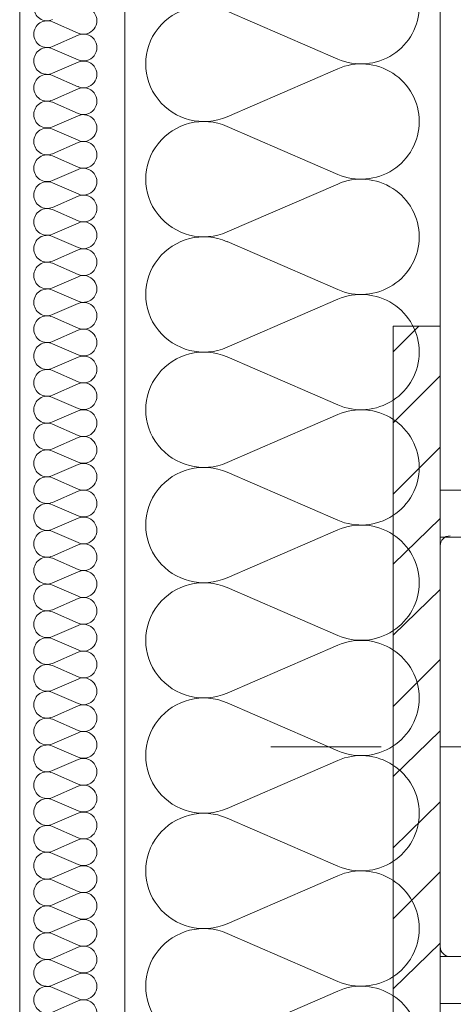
# Model space of a CAD drawing. Header units: millimetres. Extents: x 204754 to 499005, y -178579 to -103222.
# Tile 32 of 178: x 219134 to 219340, y -125476 to -125007. Entities that reach past the tile are written whole.
import ezdxf

# ---------------------------------------------------------------- set-up
doc = ezdxf.new("R2010")
doc.units = ezdxf.units.MM
doc.header["$MEASUREMENT"] = 0
doc.layers.get('0').update_dxf_attribs({"color": 252, "lineweight": 5})
for name, color, linetype, lineweight in [('Nowe_320-W Umeblowanie_Nr_pióra__103', 252, 'Continuous', 5), ('Nowe_320-W Umeblowanie_Nr_pióra__181', 252, 'Continuous', 5), ('Nowe_820-G Rysunki Obrazki_Nr_pióra__1', 252, 'Continuous', 5), ('Nowe_820-G Rysunki Obrazki_Nr_pióra__161', 252, 'Continuous', 5), ('Nowe_820-G Rysunki Obrazki_Nr_pióra__27', 252, 'Continuous', 5)]:
    doc.layers.add(name, color=color, linetype=linetype, lineweight=lineweight)

# ---------------------------------------------------------------- blocks, each defined once
blk = doc.blocks.new('podkład 20251118')
at = {"layer": 'Nowe_320-W Umeblowanie_Nr_pióra__103', "color": 252, "linetype": 'Continuous', "lineweight": 5}
for p, q in [((219232.27, -125003.07), (219284.79, -125025.89)), ((219284.79, -125030.49), (219232.27, -125053.31)), ((219232.27, -125057.92), (219284.79, -125080.74)), ((219284.79, -125085.35), (219232.27, -125108.16)), ((219232.27, -125112.77), (219284.79, -125135.59)), ((219284.79, -125140.2), (219232.27, -125163.02)), ((219232.27, -125167.63), (219284.79, -125190.44)), ((219284.79, -125195.05), (219232.27, -125217.87)), ((219232.27, -125222.48), (219284.79, -125245.3)), ((219284.79, -125249.9), (219232.27, -125272.72)), ((219232.27, -125277.33), (219284.79, -125300.15)), ((219284.79, -125304.76), (219232.27, -125327.57)), ((219232.27, -125332.18), (219284.79, -125355)), ((219284.79, -125359.61), (219232.27, -125382.43)), ((219232.27, -125387.03), (219284.79, -125409.85)), ((219284.79, -125414.46), (219232.27, -125437.28)), ((219232.27, -125441.89), (219284.79, -125464.7)), ((219284.79, -125469.31), (219232.27, -125492.13))]:
    blk.add_line(p, q, dxfattribs=at)
at = {"layer": 'Nowe_320-W Umeblowanie_Nr_pióra__103', "color": 252, "linetype": 'Continuous', "lineweight": 5, "extrusion": (0, 0, -1)}
for centre, major_axis, start_param, end_param in [((219221.17, -125028.19), (-27.65, 0), 4.299595, 8.266775), ((219295.88, -125000.77), (27.65, 0), 0, 1.98359), ((219295.88, -125055.62), (27.65, 0), 4.299596, 6.283185), ((219221.17, -125083.04), (27.65, 0), 1.158002, 5.125182), ((219295.88, -125055.62), (27.65, 0), 0, 1.98359), ((219295.88, -125110.47), (-27.65, 0), 1.158003, 3.141593), ((219221.17, -125137.9), (-27.65, 0), 4.299595, 8.266775), ((219295.88, -125110.47), (27.65, 0), 0, 1.98359), ((219295.88, -125165.32), (-27.65, 0), 1.158003, 3.141593), ((219221.17, -125192.75), (-27.65, 0), 4.299595, 8.266775), ((219295.88, -125165.32), (27.65, 0), 0, 1.98359), ((219295.88, -125220.17), (27.65, 0), 4.299596, 6.283185), ((219221.17, -125247.6), (-27.65, 0), 4.299595, 8.266775), ((219295.88, -125220.17), (27.65, 0), 0, 1.98359), ((219295.88, -125275.02), (27.65, 0), 4.299596, 6.283185), ((219221.17, -125302.45), (27.65, 0), 1.158002, 5.125182), ((219295.88, -125275.03), (27.65, 0), 0, 1.98359), ((219295.88, -125329.88), (-27.65, 0), 1.158003, 3.141593), ((219221.17, -125357.3), (-27.65, 0), 4.299595, 8.266775), ((219295.88, -125329.88), (27.65, 0), 0, 1.98359), ((219295.88, -125384.73), (-27.65, 0), 1.158003, 3.141593), ((219221.17, -125412.16), (-27.65, 0), 4.299595, 8.266775), ((219295.88, -125384.73), (27.65, 0), 0, 1.98359), ((219295.88, -125439.58), (27.65, 0), 4.299596, 6.283185), ((219221.17, -125467.01), (-27.65, 0), 4.299595, 8.266775), ((219295.88, -125439.58), (27.65, 0), 0, 1.98359), ((219295.88, -125494.43), (27.65, 0), 4.299596, 6.283185)]:
    blk.add_ellipse(centre, major_axis=major_axis, ratio=0.991967, start_param=start_param, end_param=end_param, dxfattribs=at)
at = {"layer": 'Nowe_320-W Umeblowanie_Nr_pióra__181', "color": 252, "linetype": 'Continuous', "lineweight": 5}
for p, q in [((219161.32, -125013.5), (219149.2, -125008.19)), ((219149.2, -125019.88), (219161.32, -125014.57)), ((219161.32, -125026.26), (219149.2, -125020.96)), ((219149.2, -125032.65), (219161.32, -125027.34)), ((219161.32, -125039.03), (219149.2, -125033.72)), ((219149.2, -125045.41), (219161.32, -125040.1)), ((219161.32, -125051.79), (219149.2, -125046.48)), ((219149.2, -125058.17), (219161.32, -125052.86)), ((219161.32, -125064.55), (219149.2, -125059.24)), ((219149.2, -125070.93), (219161.32, -125065.62)), ((219161.32, -125077.31), (219149.2, -125072)), ((219149.2, -125083.69), (219161.32, -125078.38)), ((219161.32, -125090.07), (219149.2, -125084.77)), ((219149.2, -125096.46), (219161.32, -125091.15)), ((219161.32, -125102.84), (219149.2, -125097.53)), ((219149.2, -125109.22), (219161.32, -125103.91)), ((219161.32, -125115.6), (219149.2, -125110.29)), ((219149.2, -125121.98), (219161.32, -125116.67)), ((219161.32, -125128.36), (219149.2, -125123.05)), ((219149.2, -125134.74), (219161.32, -125129.43)), ((219161.32, -125141.12), (219149.2, -125135.81)), ((219149.2, -125147.5), (219161.32, -125142.2)), ((219161.32, -125153.89), (219149.2, -125148.58)), ((219149.2, -125160.27), (219161.32, -125154.96)), ((219161.32, -125166.65), (219149.2, -125161.34)), ((219149.2, -125173.03), (219161.32, -125167.72)), ((219161.32, -125179.41), (219149.2, -125174.1)), ((219149.2, -125185.79), (219161.32, -125180.48)), ((219161.32, -125192.17), (219149.2, -125186.86)), ((219149.2, -125198.55), (219161.32, -125193.24)), ((219161.32, -125204.93), (219149.2, -125199.62)), ((219149.2, -125211.31), (219161.32, -125206.01)), ((219161.32, -125217.7), (219149.2, -125212.39)), ((219149.2, -125224.08), (219161.32, -125218.77)), ((219161.32, -125230.46), (219149.2, -125225.15)), ((219149.2, -125236.84), (219161.32, -125231.53)), ((219161.32, -125243.22), (219149.2, -125237.91)), ((219149.2, -125249.6), (219161.32, -125244.29)), ((219161.32, -125255.98), (219149.2, -125250.67)), ((219149.2, -125262.36), (219161.32, -125257.05)), ((219161.32, -125268.74), (219149.2, -125263.43)), ((219149.2, -125275.13), (219161.32, -125269.82)), ((219161.32, -125281.51), (219149.2, -125276.2)), ((219149.2, -125287.89), (219161.32, -125282.58)), ((219161.32, -125294.27), (219149.2, -125288.96)), ((219149.2, -125300.65), (219161.32, -125295.34)), ((219161.32, -125307.03), (219149.2, -125301.72)), ((219149.2, -125313.41), (219161.32, -125308.1)), ((219161.32, -125319.79), (219149.2, -125314.48)), ((219149.2, -125326.17), (219161.32, -125320.86)), ((219161.32, -125332.55), (219149.2, -125327.25)), ((219149.2, -125338.94), (219161.32, -125333.63)), ((219161.32, -125345.32), (219149.2, -125340.01)), ((219149.2, -125351.7), (219161.32, -125346.39)), ((219161.32, -125358.08), (219149.2, -125352.77)), ((219149.2, -125364.46), (219161.32, -125359.15)), ((219161.32, -125370.84), (219149.2, -125365.53)), ((219149.2, -125377.22), (219161.32, -125371.91)), ((219161.32, -125383.6), (219149.2, -125378.29)), ((219149.2, -125389.98), (219161.32, -125384.67)), ((219161.32, -125396.36), (219149.2, -125391.06)), ((219149.2, -125402.75), (219161.32, -125397.44)), ((219161.32, -125409.13), (219149.2, -125403.82)), ((219149.2, -125415.51), (219161.32, -125410.2)), ((219161.32, -125421.89), (219149.2, -125416.58)), ((219149.2, -125428.27), (219161.32, -125422.96)), ((219161.32, -125434.65), (219149.2, -125429.34)), ((219149.2, -125441.03), (219161.32, -125435.72)), ((219161.32, -125447.41), (219149.2, -125442.1)), ((219149.2, -125453.79), (219161.32, -125448.49)), ((219161.32, -125460.18), (219149.2, -125454.87)), ((219149.2, -125466.56), (219161.32, -125461.25)), ((219161.32, -125472.94), (219149.2, -125467.63)), ((219149.2, -125479.32), (219161.32, -125474.01))]:
    blk.add_line(p, q, dxfattribs=at)
at = {"layer": 'Nowe_320-W Umeblowanie_Nr_pióra__181', "color": 252, "linetype": 'Continuous', "lineweight": 5, "extrusion": (0, 0, -1)}
for centre, major_axis, start_param, end_param in [((219146.64, -125001.28), (6.38, 0), 1.158004, 3.141593), ((219163.88, -125007.66), (-6.38, 0), 1.158002, 5.125182), ((219146.64, -125014.04), (6.38, 0), 3.141593, 5.125182), ((219146.64, -125014.04), (6.38, 0), 1.158004, 3.141593), ((219163.88, -125020.42), (6.38, 0), 4.299595, 8.266775), ((219146.64, -125026.8), (6.38, 0), 3.141593, 5.125182), ((219146.64, -125026.8), (6.38, 0), 1.158004, 3.141593), ((219163.88, -125033.18), (6.38, 0), 4.299595, 8.266775), ((219146.64, -125039.56), (6.38, 0), 3.141593, 5.125182), ((219146.64, -125039.56), (6.38, 0), 1.158004, 3.141593), ((219163.88, -125045.94), (-6.38, 0), 1.158002, 5.125182), ((219146.64, -125052.32), (6.38, 0), 3.141593, 5.125182), ((219146.64, -125052.32), (6.38, 0), 1.158004, 3.141593), ((219163.88, -125058.71), (6.38, 0), 4.299595, 8.266775), ((219146.64, -125065.09), (6.38, 0), 3.141593, 5.125182), ((219163.88, -125071.47), (6.38, 0), 4.299595, 8.266775), ((219146.64, -125065.09), (6.38, 0), 1.158004, 3.141593), ((219146.64, -125077.85), (6.38, 0), 3.141593, 5.125182), ((219146.64, -125077.85), (6.38, 0), 1.158004, 3.141593), ((219163.88, -125084.23), (-6.38, 0), 1.158002, 5.125182), ((219146.64, -125090.61), (6.38, 0), 3.141593, 5.125182), ((219146.64, -125090.61), (6.38, 0), 1.158004, 3.141593), ((219163.88, -125096.99), (6.38, 0), 4.299595, 8.266775), ((219146.64, -125103.37), (6.38, 0), 3.141593, 5.125182), ((219146.64, -125103.37), (6.38, 0), 1.158004, 3.141593), ((219163.88, -125109.75), (6.38, 0), 4.299595, 8.266775), ((219146.64, -125116.13), (6.38, 0), 3.141593, 5.125182), ((219163.88, -125122.52), (-6.38, 0), 1.158002, 5.125182), ((219146.64, -125116.14), (6.38, 0), 1.158004, 3.141593), ((219146.64, -125128.9), (6.38, 0), 3.141593, 5.125182), ((219146.64, -125128.9), (6.38, 0), 1.158004, 3.141593), ((219163.88, -125135.28), (6.38, 0), 4.299595, 8.266775), ((219146.64, -125141.66), (6.38, 0), 3.141593, 5.125182), ((219146.64, -125141.66), (6.38, 0), 1.158004, 3.141593), ((219163.88, -125148.04), (6.38, 0), 4.299595, 8.266775), ((219146.64, -125154.42), (6.38, 0), 3.141593, 5.125182), ((219146.64, -125154.42), (6.38, 0), 1.158004, 3.141593), ((219163.88, -125160.8), (-6.38, 0), 1.158002, 5.125182), ((219146.64, -125167.18), (6.38, 0), 3.141593, 5.125182), ((219146.64, -125167.18), (6.38, 0), 1.158004, 3.141593), ((219163.88, -125173.56), (6.38, 0), 4.299595, 8.266775), ((219146.64, -125179.95), (6.38, 0), 3.141593, 5.125182), ((219146.64, -125179.95), (6.38, 0), 1.158004, 3.141593), ((219163.88, -125186.33), (-6.38, 0), 1.158002, 5.125182), ((219146.64, -125192.71), (6.38, 0), 3.141593, 5.125182), ((219146.64, -125192.71), (6.38, 0), 1.158004, 3.141593), ((219163.88, -125199.09), (-6.38, 0), 1.158002, 5.125182), ((219146.64, -125205.47), (6.38, 0), 3.141593, 5.125182), ((219163.88, -125211.85), (6.38, 0), 4.299595, 8.266775), ((219146.64, -125205.47), (6.38, 0), 1.158004, 3.141593), ((219146.64, -125218.23), (6.38, 0), 3.141593, 5.125182), ((219146.64, -125218.23), (-6.38, 0), 4.299596, 6.283185), ((219163.88, -125224.61), (-6.38, 0), 1.158002, 5.125182), ((219146.64, -125230.99), (6.38, 0), 3.141593, 5.125182), ((219146.64, -125230.99), (6.38, 0), 1.158004, 3.141593), ((219163.88, -125237.37), (-6.38, 0), 1.158002, 5.125182), ((219146.64, -125243.76), (6.38, 0), 3.141593, 5.125182), ((219146.64, -125243.76), (6.38, 0), 1.158004, 3.141593), ((219163.88, -125250.14), (6.38, 0), 4.299595, 8.266775), ((219146.64, -125256.52), (6.38, 0), 3.141593, 5.125182), ((219146.64, -125256.52), (6.38, 0), 1.158004, 3.141593), ((219163.88, -125262.9), (-6.38, 0), 1.158002, 5.125182), ((219146.64, -125269.28), (6.38, 0), 3.141593, 5.125182), ((219146.64, -125269.28), (6.38, 0), 1.158004, 3.141593), ((219163.88, -125275.66), (-6.38, 0), 1.158002, 5.125182), ((219146.64, -125282.04), (6.38, 0), 3.141593, 5.125182), ((219146.64, -125282.04), (6.38, 0), 1.158004, 3.141593), ((219163.88, -125288.42), (6.38, 0), 4.299595, 8.266775), ((219146.64, -125294.8), (6.38, 0), 3.141593, 5.125182), ((219146.64, -125294.8), (6.38, 0), 1.158004, 3.141593), ((219163.88, -125301.19), (-6.38, 0), 1.158002, 5.125182), ((219146.64, -125307.57), (6.38, 0), 3.141593, 5.125182), ((219146.64, -125307.57), (6.38, 0), 1.158004, 3.141593), ((219163.88, -125313.95), (-6.38, 0), 1.158002, 5.125182), ((219146.64, -125320.33), (6.38, 0), 3.141593, 5.125182), ((219146.64, -125320.33), (6.38, 0), 1.158004, 3.141593), ((219163.88, -125326.71), (6.38, 0), 4.299595, 8.266775), ((219146.64, -125333.09), (6.38, 0), 3.141593, 5.125182), ((219146.64, -125333.09), (6.38, 0), 1.158004, 3.141593), ((219163.88, -125339.47), (-6.38, 0), 1.158002, 5.125182), ((219146.64, -125345.85), (6.38, 0), 3.141593, 5.125182), ((219163.88, -125352.23), (6.38, 0), 4.299595, 8.266775), ((219146.64, -125345.85), (6.38, 0), 1.158004, 3.141593), ((219146.64, -125358.61), (6.38, 0), 3.141593, 5.125182), ((219146.64, -125358.61), (6.38, 0), 1.158004, 3.141593), ((219163.88, -125365), (6.38, 0), 4.299595, 8.266775), ((219146.64, -125371.38), (6.38, 0), 3.141593, 5.125182), ((219146.64, -125371.38), (6.38, 0), 1.158004, 3.141593), ((219163.88, -125377.76), (-6.38, 0), 1.158002, 5.125182), ((219146.64, -125384.14), (6.38, 0), 3.141593, 5.125182), ((219146.64, -125384.14), (6.38, 0), 1.158004, 3.141593), ((219163.88, -125390.52), (6.38, 0), 4.299595, 8.266775), ((219146.64, -125396.9), (6.38, 0), 3.141593, 5.125182), ((219146.64, -125396.9), (6.38, 0), 1.158004, 3.141593), ((219163.88, -125403.28), (6.38, 0), 4.299595, 8.266775), ((219146.64, -125409.66), (6.38, 0), 3.141593, 5.125182), ((219146.64, -125409.66), (6.38, 0), 1.158004, 3.141593), ((219163.88, -125416.04), (-6.38, 0), 1.158002, 5.125182), ((219146.64, -125422.42), (6.38, 0), 3.141593, 5.125182), ((219146.64, -125422.43), (6.38, 0), 1.158004, 3.141593), ((219163.88, -125428.81), (6.38, 0), 4.299595, 8.266775), ((219146.64, -125435.19), (6.38, 0), 3.141593, 5.125182), ((219163.88, -125441.57), (6.38, 0), 4.299595, 8.266775), ((219146.64, -125435.19), (6.38, 0), 1.158004, 3.141593), ((219146.64, -125447.95), (6.38, 0), 3.141593, 5.125182), ((219146.64, -125447.95), (6.38, 0), 1.158004, 3.141593), ((219163.88, -125454.33), (-6.38, 0), 1.158002, 5.125182), ((219146.64, -125460.71), (6.38, 0), 3.141593, 5.125182), ((219146.64, -125460.71), (6.38, 0), 1.158004, 3.141593), ((219163.88, -125467.09), (6.38, 0), 4.299595, 8.266775), ((219146.64, -125473.47), (6.38, 0), 3.141593, 5.125182), ((219146.64, -125473.47), (6.38, 0), 1.158004, 3.141593), ((219163.88, -125479.85), (6.38, 0), 4.299595, 8.266775)]:
    blk.add_ellipse(centre, major_axis=major_axis, ratio=0.99989, start_param=start_param, end_param=end_param, dxfattribs=at)
at = {"layer": 'Nowe_820-G Rysunki Obrazki_Nr_pióra__1', "color": 252, "linetype": 'Continuous', "lineweight": 5}
for p, q in [((219333.53, -122434), (219333.53, -126218.44)), ((219183.58, -124287.69), (219183.58, -126218.44))]:
    blk.add_line(p, q, dxfattribs=at)
at = {"layer": 'Nowe_820-G Rysunki Obrazki_Nr_pióra__161', "color": 252, "linetype": 'Continuous', "lineweight": 5}
for p, q in [((219311.14, -125165.13), (219323.3, -125152.98)), ((219311.14, -125553.33), (219311.14, -125152.98)), ((219311.14, -125152.98), (219333.53, -125152.98)), ((219333.53, -125152.98), (219333.53, -125553.33)), ((219311.14, -125199.03), (219333.53, -125176.64)), ((219311.14, -125232.92), (219333.53, -125210.54)), ((219333.53, -125231), (219333.53, -125475.3)), ((219333.53, -125231), (219394.28, -125231)), ((219311.14, -125266.18), (219333.53, -125244.43)), ((219396.2, -125253.39), (219333.53, -125253.39)), ((219338, -125253.39), (219400.68, -125253.39)), ((219311.14, -125300.07), (219333.53, -125278.33)), ((219311.14, -125333.97), (219333.53, -125311.58)), ((219311.14, -125367.22), (219333.53, -125345.48)), ((219252.95, -125353.15), (219305.39, -125353.15)), ((219396.2, -125353.15), (219333.53, -125353.15)), ((219311.14, -125401.12), (219333.53, -125379.37)), ((219311.14, -125435.01), (219333.53, -125412.63)), ((219311.14, -125468.27), (219333.53, -125446.53)), ((219396.2, -125452.92), (219333.53, -125452.92)), ((219338, -125452.92), (219400.68, -125452.92)), ((219333.53, -125475.3), (219394.28, -125475.3))]:
    blk.add_line(p, q, dxfattribs=at)
for centre, start, end in [((219338.32, -125257.54), 90, 180), ((219338.32, -125448.12), 180, 270)]:
    blk.add_arc(centre, 4.8, start, end, dxfattribs=at)
at = {"layer": 'Nowe_820-G Rysunki Obrazki_Nr_pióra__27', "color": 252, "linetype": 'Continuous', "lineweight": 5}
blk.add_line((219133.58, -122234), (219133.58, -126100.42), dxfattribs=at)

msp = doc.modelspace()

# ---------------------------------------------------------------- block references
msp.add_blockref('podkład 20251118', (0, 0))

doc.saveas('drawing.dxf')
